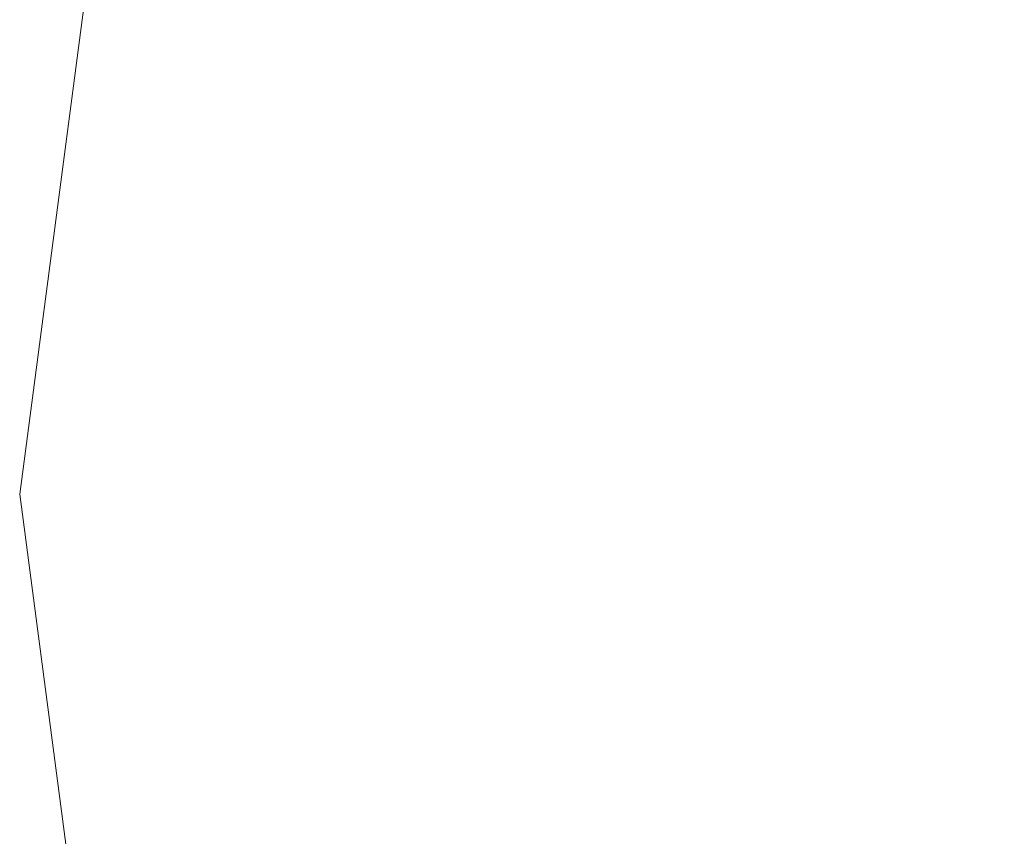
# Model space of a CAD drawing. Header units: millimetres. Extents: x -336 to 336, y -553 to 585.
# Tile 183 of 256: x -304.97 to -302.83, y 363.67 to 365.44. Entities that reach past the tile are written whole.
import ezdxf

# ---------------------------------------------------------------- set-up
doc = ezdxf.new("R2010")
doc.units = ezdxf.units.MM
doc.layers.add('M-520-M_DRAINAGE_FW', color=2, linetype='Continuous', lineweight=30)

# ---------------------------------------------------------------- blocks, each defined once
blk = doc.blocks.new('FFAS9403-000040BC0 - Urinal Safety Grab Bar-3412-3D View 1')
at = {"layer": 'M-520-M_DRAINAGE_FW', "lineweight": 9}
mesh = blk.add_polyface(dxfattribs=at)
corners = [(-304.9669, 364.4096), (-304.7976, 365.6951), (-304.3014, 366.893), (-303.5121, 367.9217), (-302.4834, 368.711), (-301.2855, 369.2072), (-300, 369.3764), (-298.7145, 369.2072), (-297.5166, 368.711), (-296.4879, 367.9217), (-295.6986, 366.893), (-295.2024, 365.6951), (-295.0332, 364.4096), (-295.0332, 364.4096, -31.1416), (-295.2024, 365.6951, -31.1416), (-295.6986, 366.893, -31.1416), (-296.4879, 367.9217, -31.1416), (-297.5166, 368.711, -31.1416), (-298.7145, 369.2072, -31.1416), (-300, 369.3764, -31.1416), (-301.2855, 369.2072, -31.1416), (-302.4834, 368.711, -31.1416), (-303.5121, 367.9217, -31.1416), (-304.3014, 366.893, -31.1416), (-304.7976, 365.6951, -31.1416), (-304.9669, 364.4096, -31.1416)]
mesh.append_faces([[corners[k] for k in face] for face in [(1, 24, 25, 0)]], dxfattribs={"vtx0": -1})
mesh.append_faces([[corners[k] for k in face] for face in [(11, 14, 15, 10), (9, 16, 17, 8), (10, 15, 16, 9), (8, 17, 18, 7), (19, 6, 7, 18), (5, 20, 21, 4), (4, 21, 22, 3), (2, 23, 24, 1), (3, 22, 23, 2), (20, 5, 6, 19)]], dxfattribs={"vtx0": -1, "vtx2": -1})
mesh.append_faces([[corners[k] for k in face] for face in [(12, 13, 14, 11)]], dxfattribs={"vtx2": -1})
mesh = blk.add_polyface(dxfattribs=at)
corners = [(-295.0332, 364.4096), (-295.2024, 363.1241), (-295.6986, 361.9262), (-296.4879, 360.8975), (-297.5166, 360.1081), (-298.7145, 359.612), (-300, 359.4427), (-301.2855, 359.612), (-302.4834, 360.1081), (-303.5121, 360.8975), (-304.3014, 361.9262), (-304.7976, 363.1241), (-304.9669, 364.4096), (-304.9669, 364.4096, -31.1416), (-304.7976, 363.1241, -31.1416), (-304.3014, 361.9262, -31.1416), (-303.5121, 360.8975, -31.1416), (-302.4834, 360.1081, -31.1416), (-301.2855, 359.612, -31.1416), (-300, 359.4427, -31.1416), (-298.7145, 359.612, -31.1416), (-297.5166, 360.1081, -31.1416), (-296.4879, 360.8975, -31.1416), (-295.6986, 361.9262, -31.1416), (-295.2024, 363.1241, -31.1416), (-295.0332, 364.4096, -31.1416)]
mesh.append_faces([[corners[k] for k in face] for face in [(1, 24, 25, 0)]], dxfattribs={"vtx0": -1})
mesh.append_faces([[corners[k] for k in face] for face in [(11, 14, 15, 10), (9, 16, 17, 8), (10, 15, 16, 9), (8, 17, 18, 7), (19, 6, 7, 18), (5, 20, 21, 4), (4, 21, 22, 3), (2, 23, 24, 1), (3, 22, 23, 2), (20, 5, 6, 19)]], dxfattribs={"vtx0": -1, "vtx2": -1})
mesh.append_faces([[corners[k] for k in face] for face in [(12, 13, 14, 11)]], dxfattribs={"vtx2": -1})

msp = doc.modelspace()

# ---------------------------------------------------------------- block references
at = {"layer": 'M-520-M_DRAINAGE_FW', "lineweight": 9}
msp.add_blockref('FFAS9403-000040BC0 - Urinal Safety Grab Bar-3412-3D View 1', (0, 0), dxfattribs=at)

doc.saveas('drawing.dxf')
